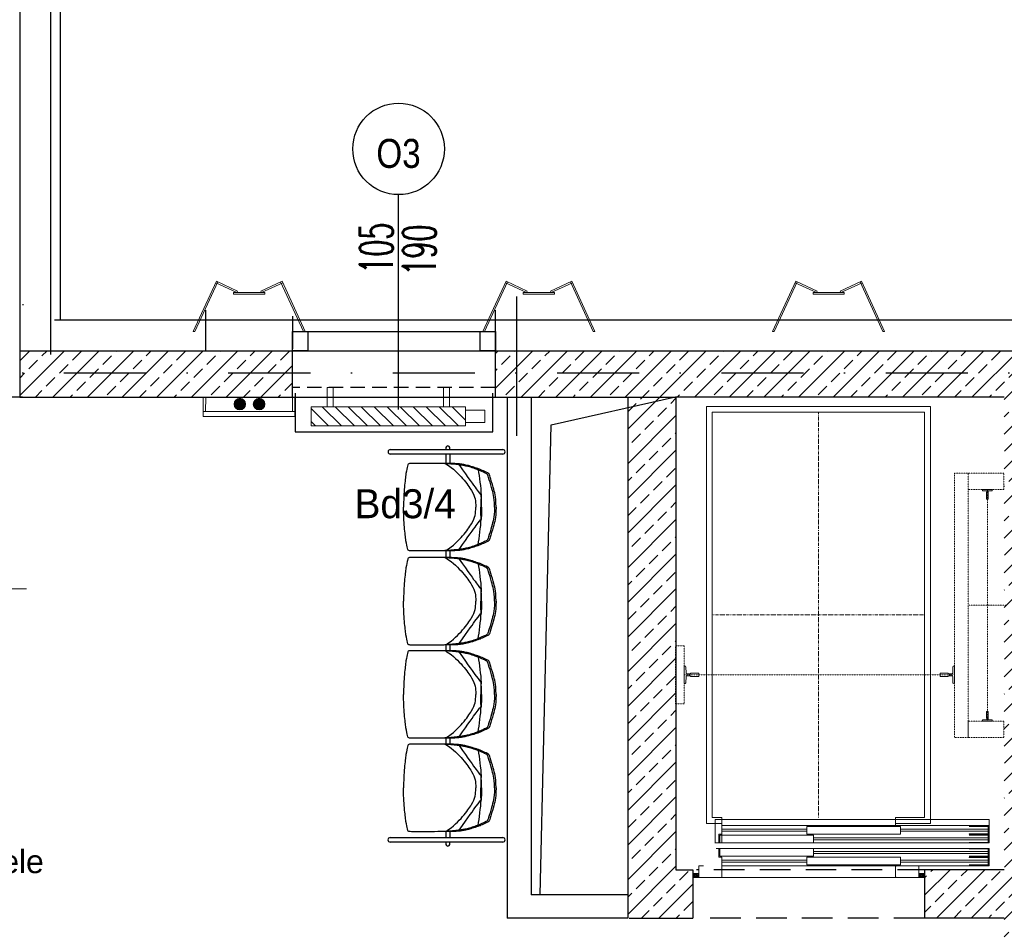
# Model space of a CAD drawing. Header units: millimetres. Extents: x 14495 to 271441, y -21035 to 2232.
# Tile 76 of 227: x 86580 to 87090, y -5878 to -5405. Entities that reach past the tile are written whole.
import ezdxf
from ezdxf.enums import TextEntityAlignment as Align

# ---------------------------------------------------------------- set-up
doc = ezdxf.new("R2010")
doc.units = ezdxf.units.MM
for name, pattern in [('DASHDOT', [1, 0.5, -0.25, 0, -0.25]), ('DASHED', [28.222222, 14.111111, -14.111111]), ('HIDDEN', [0.375, 0.25, -0.125]), ('HIDDEN2', [4.7625, 3.175, -1.5875]), ('HIDDENX2', [0.75, 0.5, -0.25])]:
    doc.linetypes.add(name, pattern=pattern)
for name, color, linetype in [('-- TECH  SYMBOLE', 1, 'Continuous'), ('-- TECH WYPOSAŻENIE', 2, 'Continuous'), ('72_EGR_BASE_PRIMITIVE', 17, 'Continuous'), ('_1_cienkie', 251, 'Continuous'), ('_A_widok', 1, 'Continuous'), ('a-bloki-drzwi', 52, 'Continuous'), ('a-cienka', 8, 'Continuous'), ('A-POW-NR', 1, 'Continuous'), ('A_bloki-drzwi', 1, 'Continuous'), ('A_BLOKI_KÓŁKO', 1, 'Continuous'), ('A_BLOKI_OPIS', 1, 'Continuous'), ('A_grzejniki', 34, 'Continuous'), ('a_HATCH', 9, 'Continuous'), ('A_L przerywana', 251, 'HIDDENX2'), ('A_Lwidok', 1, 'Continuous'), ('A_okładzina HPL', 37, 'Continuous'), ('A_OSIE', 252, 'DASHDOT'), ('A_PROJEKTOWANE', 3, 'Continuous'), ('A_SC_DZIAlOWE', 4, 'Continuous'), ('SH215', 17, 'Continuous')]:
    doc.layers.add(name, color=color, linetype=linetype)
for name, color, linetype, lineweight in [('0-c.o.-grzejniki', 34, 'Continuous', 9), ('A_obudowy G-K', 31, 'Continuous', 0), ('A_Stolarka_drzwi', 1, 'Continuous', 9), ('cienkie', 4, 'Continuous', 9), ('cienkie - TW', 1, 'Continuous', 9), ('grube - TW', 1, 'Continuous', 0), ('linie przerywane -TW', 255, 'HIDDEN', 9), ('osie - TW', 1, 'DASHDOT', 9), ('SAN_Przewody powrotne CO na rzucie', 180, 'Continuous', 40), ('SAN_Przewody zasilające CO na rzucie', 20, 'Continuous', 40), ('wymiary - TW', 255, 'Continuous', 9)]:
    doc.layers.add(name, color=color, linetype=linetype, lineweight=lineweight)
doc.layers.add('A-POW', color=2, linetype='Continuous', plot=False)
doc.styles.add('ARIAL1_2', font='arial.ttf', dxfattribs={"width": 1.2})
doc.styles.add('arialce', font='ARIALN.TTF')
doc.styles.add('cg', font='GOTHIC.TTF')
doc.styles.add('ROMANS', font='romans', dxfattribs={"width": 0.6})
doc.styles.add('switz721ltexbt', font='swissel.ttf')

# ---------------------------------------------------------------- blocks, each defined once
blk = doc.blocks.new('DRZWI Z OSCIEZNICA NIEOKALAJACA 90')
at = {"linetype": 'DASHED'}
for p, q in [((-12, 5), (-12, 99)), ((0, 5), (0, 99))]:
    blk.add_line(p, q, dxfattribs=at)
at = {"ltscale": 0.05}
blk.add_line((-39.5, 52), (25.59, 52), dxfattribs=at)
for points in [[(-12, 99), (-12, 104), (0, 104), (0, 99)], [(93.91, 9.01), (1.43, 9.01), (1.43, 6.01), (93.91, 6.01)], [(-12, 0), (-12, 5), (0, 5), (0, 0)]]:
    blk.add_lwpolyline(points, close=True)
for points in [[(82.48, 9.01), (82.48, 16.01), (68.48, 16.01), (68.48, 14.01), (80.48, 14.01), (80.48, 9.01)], [(82.48, 6.01), (82.48, -0.99), (68.48, -0.99), (68.48, 1.01), (80.48, 1.01), (80.48, 6.01)]]:
    blk.add_lwpolyline(points)
at = {"linetype": 'DASHED'}
blk.add_arc((0, 5), 94, 2.4475, 90, dxfattribs=at)
blk = doc.blocks.new('fghsdx')
at = {"lineweight": 0}
for p, q in [((-37.08, -19.4), (-25.08, 6.6)), ((-36.19, -19.4), (-24.35, 6.26)), ((-14.42, 0.8), (-25.41, 5.87)), ((-14.08, 1.53), (-25.08, 6.6)), ((-2.07, 1.53), (8.92, 6.6)), ((-1.73, 0.8), (9.26, 5.87)), ((20.04, -19.4), (8.2, 6.26)), ((20.92, -19.4), (8.92, 6.6)), ((-16.15, 0.8), (0, 0.8)), ((-16.15, 0.8), (-16.15, 0)), ((-16.15, 0), (0, 0)), ((-14.42, 0.8), (-14.08, 1.53)), ((-1.73, 0.8), (-2.07, 1.53)), ((0, 0.8), (0, 0)), ((-37.08, -19.4), (-36.19, -19.4)), ((20.92, -19.4), (20.04, -19.4))]:
    blk.add_line(p, q, dxfattribs=at)
blk = doc.blocks.new('A$C264B1A23')
at = {"layer": 'cienkie - TW'}
for points in [[(-84.9, 1785), (-88.9, 1785, -0.414214), (-89.4, 1785.5), (-89.4, 1820, 0.414214), (-88.7, 1820.7), (-88.7, 1828.5), (-109.4, 1828.5, -0.414214), (-109.9, 1829, 0), (-109.9, 1834.5, -0.414214), (-109.4, 1835), (-84.9, 1835), (-60.4, 1835, -0.414214), (-59.9, 1834.5, 0), (-59.9, 1829, -0.414214), (-60.4, 1828.5), (-81.2, 1828.5), (-81.2, 1820.7, 0.414214), (-80.4, 1820), (-80.4, 1785.5, -0.414214), (-80.9, 1785), (-84.9, 1785)], [(-1655, 920), (-1655, 830), (-1650.8, 830, 0.390731), (-1646.8, 833.7), (-1645.2, 866.3, -0.390731), (-1641.2, 870), (-1624.4, 870, -0.414506), (-1622.4, 868), (-1622.4, 867), (-1581, 867), (-1580, 868), (-1580, 875), (-1580, 882), (-1581, 883), (-1622.4, 883), (-1622.4, 882, -0.414506), (-1624.4, 880), (-1641.2, 880, -0.390731), (-1645.2, 883.7), (-1646.8, 916.3, 0.390731), (-1650.8, 920), (-1655, 920)], [(-255, 920), (-255, 830), (-259.2, 830, -0.390731), (-263.2, 833.7), (-264.8, 866.3, 0.390731), (-268.8, 870), (-285.6, 870, 0.414506), (-287.6, 868), (-287.6, 867), (-329, 867), (-330, 868), (-330, 875), (-330, 882), (-329, 883), (-287.6, 883), (-287.6, 882, 0.414506), (-285.6, 880), (-268.8, 880, 0.390731), (-264.8, 883.7), (-263.2, 916.3, -0.390731), (-259.2, 920), (-255, 920)], [(-84.9, 685), (-88.9, 685, 0.414214), (-89.4, 684.5), (-89.4, 650, -0.414214), (-88.7, 649.3), (-88.7, 641.5), (-109.4, 641.5, 0.414214), (-109.9, 641, 0), (-109.9, 635.5, 0.414214), (-109.4, 635), (-84.9, 635), (-60.4, 635, 0.414214), (-59.9, 635.5, 0), (-59.9, 641, 0.414214), (-60.4, 641.5), (-81.2, 641.5), (-81.2, 649.3, -0.414214), (-80.4, 650), (-80.4, 684.5, 0.414214), (-80.9, 685), (-84.9, 685)]]:
    blk.add_lwpolyline(points, format="xyb", dxfattribs=at)
at = {"layer": 'linie przerywane -TW', "color": 4}
for points in [[(-185, 550), (-255, 550), (-255, 1920), (-185, 1920)], [(-185, 1920), (0, 1920), (0, 1835), (-185, 1835)], [(-1700, 1025), (-1655, 1025), (-1655, 725), (-1700, 725)], [(-185, 550), (0, 550), (0, 635), (-185, 635)]]:
    blk.add_lwpolyline(points, close=True, dxfattribs=at)
at = {"layer": 'osie - TW'}
for points in [[(-84.9, 1835), (-84.9, 635)], [(-179, 1235), (9.1, 1235)], [(-1655, 875), (-255, 875)]]:
    blk.add_lwpolyline(points, dxfattribs=at)
blk = doc.blocks.new('DRZ_D_900')
at = {"layer": 'cienkie - TW'}
for points in [[(50, 135), (960, 135), (960, 125), (50, 125)], [(-425, 90), (15, 90), (15, 80), (-425, 80)], [(500, 90), (960, 90), (960, 80), (500, 80)]]:
    blk.add_lwpolyline(points, close=True, dxfattribs=at)
for points in [[(855, 150), (955, 150), (955, 110), (855, 110), (855, 111), (954, 111), (954, 149), (855, 149), (855, 150)], [(855, 105), (955, 105), (955, 65), (855, 65), (855, 66), (954, 66), (954, 104), (855, 104), (855, 105)]]:
    blk.add_lwpolyline(points, dxfattribs=at)
at = {"layer": 'grube - TW', "color": 5}
for points in [[(-519.3, 60), (-542, 60, 0.414214), (-545, 57), (-545, 3, 0.414214), (-542, 0), (-428, 0, 0.414214), (-425, 3), (-425, 102, 0.414214), (-428, 105), (-438.5, 105, -0.414214), (-440, 106.5), (-440, 147, 0.414214), (-443, 150), (-455, 150)], [(500, 60), (478, 60, 0.414214), (475, 57), (475, 3, 0.414214), (478, 0), (592, 0, 0.414214), (595, 3), (595, 57, 0.414214), (592, 60), (570, 60)]]:
    blk.add_lwpolyline(points, format="xyb", dxfattribs=at)
at = {"layer": 'grube - TW'}
blk.add_lwpolyline([(-425, 60), (960, 60), (960, 150), (-440, 150)], dxfattribs=at)
for points in [[(-435, 150), (50, 150), (50, 110), (-435, 110)], [(15, 105), (500, 105), (500, 65), (15, 65)], [(-425, 60), (475, 60), (475, 0), (-425, 0)]]:
    blk.add_lwpolyline(points, close=True, dxfattribs=at)
blk = doc.blocks.new('DRZ_G_900')
at = {"layer": 'cienkie - TW'}
for points in [[(50, 0), (1470, 0), (1470, -120), (50, -120)], [(85, -50), (525, -50), (525, -60), (85, -60)], [(1010, -50), (1470, -50), (1470, -60), (1010, -60)], [(560, -95), (1470, -95), (1470, -105), (560, -105)]]:
    blk.add_lwpolyline(points, close=True, dxfattribs=at)
for points in [[(1365, -35), (1465, -35), (1465, -75), (1365, -75), (1365, -74), (1464, -74), (1464, -36), (1365, -36), (1365, -35)], [(85, -80), (85, -120)], [(1365, -80), (1465, -80), (1465, -120), (1365, -120), (1365, -119), (1464, -119), (1464, -81), (1365, -81), (1365, -80)]]:
    blk.add_lwpolyline(points, dxfattribs=at)
at = {"layer": 'grube - TW'}
blk.add_lwpolyline([(1470, -30), (85, -30), (85, -80), (75, -80), (75, -120), (1470, -120), (1470, 0)], dxfattribs=at)
for points in [[(525, -35), (1010, -35), (1010, -75), (525, -75)], [(75, -80), (560, -80), (560, -120), (75, -120)]]:
    blk.add_lwpolyline(points, close=True, dxfattribs=at)
blk = doc.blocks.new('HJTS')
at = {"color": 8}
blk.add_line((0, 0), (0, 111.34), dxfattribs=at)
at = {"layer": 'A_BLOKI_KÓŁKO', "ltscale": 0.04}
blk.add_circle((0, 135.04), 23.7, dxfattribs=at)
at = {"layer": 'A_BLOKI_OPIS', "style": 'ROMANS'}
for tag, height, width, p in [('O', 20.59, 0.5, (-0.05, 135.67)), ('100', 17.16, 0.6, (-11.49, 86.54)), ('200', 17.16, 0.6, (10.76, 86.54))]:
    blk.add_attdef(tag, text='', height=height, rotation=90, dxfattribs=dict(at, width=width)).set_placement(p, align=Align.MIDDLE)
blk = doc.blocks.new('POW')
at = {"const_width": 5}
blk.add_lwpolyline([(125.32, 0), (0, 0)], dxfattribs=at)
at = {"style": 'switz721ltexbt'}
blk.add_attdef('001', (-1.78, 12.35), '', height=41.18, dxfattribs=at)
blk = doc.blocks.new('mjkk')
at = {"layer": '0-c.o.-grzejniki'}
h = blk.add_hatch(dxfattribs=at)
h.set_pattern_fill('ANSI31', color=256, scale=1.5, angle=-90.0161, style=0)
h.set_pattern_definition([(-135.016127, (-172292.014, 132455.0023), (-3.36664804, 3.36854379), [])])
h.paths.add_polyline_path([(-9.98, -80), (-0.01, -80), (0, 0), (-9.98, 0)])
blk.add_lwpolyline([(-9.98, -80), (-9.98, 0), (0, 0), (-0.01, -80)], close=True, dxfattribs=at)
at = {"layer": '0-c.o.-grzejniki', "ltscale": 2}
for points in [[(10.03, -11.37), (10.03, -8.26), (0.02, -8.26), (0.02, -11.37)], [(10.03, -68.63), (10.03, -71.74), (0.02, -71.74), (0.02, -68.63)], [(-1.75, -80), (-1.75, -90), (-8.23, -90), (-8.23, -80)]]:
    blk.add_lwpolyline(points, close=True, dxfattribs=at)
blk = doc.blocks.new('d1039871-077a-4450-9833-af22de1d2fff')
at = {"layer": '72_EGR_BASE_PRIMITIVE', "color": 2, "lineweight": -3, "extrusion": (0, 0, -1)}
for p, q in [((3135.01, -3098.25), (3076.79, -3098.25)), ((3076.79, -3100.63), (3135.01, -3100.63)), ((3135.01, -3299.26), (3076.79, -3299.26)), ((3076.79, -3301.64), (3135.01, -3301.64))]:
    blk.add_line(p, q, dxfattribs=at)
at = {"layer": '72_EGR_BASE_PRIMITIVE', "color": 2, "lineweight": -3, "extrusion": (9.8583e-15, 1.33565e-17, -1)}
for p, q in [((3105.59, -3098.3), (3105.6, -3097.04)), ((3107.59, -3097.04), (3107.59, -3098.25))]:
    blk.add_line(p, q, dxfattribs=at)
at = {"layer": '72_EGR_BASE_PRIMITIVE', "color": 2, "lineweight": -3}
for p, q in [((3105.57, -3103.68), (3105.59, -3102.84)), ((3105.59, -3102.84), (3105.59, -3100.63)), ((3107.59, -3102.84), (3107.59, -3100.63)), ((3107.61, -3103.69), (3107.59, -3102.84)), ((3105.59, -3151.29), (3105.59, -3149)), ((3107.59, -3151.29), (3107.59, -3149)), ((3105.57, -3152.16), (3105.59, -3151.29)), ((3107.61, -3152.17), (3107.59, -3151.29)), ((3105.57, -3200.4), (3105.59, -3199.57)), ((3105.59, -3199.57), (3105.59, -3197.4)), ((3107.59, -3199.57), (3107.59, -3197.4)), ((3107.61, -3200.41), (3107.59, -3199.57)), ((3105.59, -3248.17), (3105.59, -3245.7)), ((3107.59, -3248.17), (3107.59, -3245.7)), ((3105.57, -3249.1), (3105.59, -3248.17)), ((3107.61, -3249.12), (3107.59, -3248.17)), ((3105.57, -3299.24), (3105.59, -3297.92)), ((3105.59, -3297.92), (3105.59, -3294.46)), ((3107.59, -3297.92), (3107.59, -3294.46)), ((3107.61, -3299.25), (3107.59, -3297.92))]:
    blk.add_line(p, q, dxfattribs=at)
at = {"layer": '72_EGR_BASE_PRIMITIVE', "color": 2, "lineweight": -3, "extrusion": (-9.8583e-15, -1.33565e-17, -1)}
for p, q in [((3105.6, -3302.67), (3105.59, -3301.46)), ((3107.59, -3301.41), (3107.59, -3302.67))]:
    blk.add_line(p, q, dxfattribs=at)
at = {"layer": '72_EGR_BASE_PRIMITIVE', "color": 2, "lineweight": -3, "extrusion": (0, 0, -1)}
for centre, start, end in [((-3076.79, -3099.44), 270, 90), ((-3135.01, -3099.44), 90, 270), ((-3076.79, -3300.45), 270, 90), ((-3135.01, -3300.45), 90, 270)]:
    blk.add_arc(centre, 1.19, start, end, dxfattribs=at)
at = {"layer": '72_EGR_BASE_PRIMITIVE', "color": 2, "lineweight": -3, "extrusion": (9.8583e-15, 1.33565e-17, -1)}
blk.add_arc((-3106.59, -3097.19), 1.01, 8.8736, 171.1264, dxfattribs=at)
at = {"layer": '72_EGR_BASE_PRIMITIVE', "color": 2, "lineweight": -3, "extrusion": (-9.8583e-15, -1.33565e-17, -1)}
blk.add_arc((-3106.59, -3302.51), 1.01, 188.8736, 351.1264, dxfattribs=at)
at = {"layer": 'SH215', "color": 2, "lineweight": -3}
for p, q in [((3112.79, -3103.98), (3112.42, -3104.42)), ((3123.12, -3106.72), (3122.32, -3107.01)), ((3123.12, -3145.94), (3122.32, -3145.65)), ((3112.79, -3148.68), (3112.42, -3148.24)), ((3112.79, -3152.41), (3112.42, -3152.85)), ((3123.12, -3155.16), (3122.32, -3155.44)), ((3123.12, -3194.37), (3122.32, -3194.08)), ((3112.79, -3197.11), (3112.42, -3196.67)), ((3112.79, -3200.66), (3112.42, -3201.1)), ((3123.12, -3203.41), (3122.32, -3203.69)), ((3123.12, -3242.62), (3122.32, -3242.33)), ((3112.79, -3245.36), (3112.42, -3244.92)), ((3112.79, -3249.43), (3112.42, -3249.87)), ((3123.12, -3252.17), (3122.32, -3252.46)), ((3123.12, -3291.38), (3122.32, -3291.1)), ((3112.79, -3294.13), (3112.42, -3293.69))]:
    blk.add_line(p, q, dxfattribs=at)
for points, knots in [([(3131.56, -3126.33), (3131.54, -3122.95), (3131.06, -3119.62), (3130.26, -3116.5), (3128.26, -3109.76), (3127.87, -3109.07), (3127.63, -3108.85), (3126.96, -3108.42), (3123.21, -3106.74), (3122.55, -3106.51), (3119.12, -3105.32), (3116.59, -3104.63), (3114.08, -3104.16), (3112.76, -3103.96), (3110.33, -3103.73), (3107.32, -3103.69), (3088.15, -3103.64), (3086.61, -3103.67), (3086.03, -3103.92), (3085.69, -3104.56), (3084.92, -3108.54), (3084.12, -3115.02), (3083.63, -3122.88), (3083.62, -3126.33)], [0, 0, 0, 0, 1, 2, 3, 4, 5, 6, 7, 8, 9, 10, 11, 12, 13, 14, 15, 16, 17, 18, 19, 20, 20.976413, 20.976413, 20.976413, 20.976413]), ([(3130.72, -3126.33), (3130.71, -3123.22), (3130.22, -3119.89), (3129.42, -3116.77), (3127.43, -3110.03), (3127.03, -3109.34), (3126.79, -3109.12), (3126.12, -3108.69), (3122.37, -3107.01), (3121.72, -3106.78), (3118.28, -3105.59), (3115.9, -3105.01), (3113.9, -3104.61), (3112.41, -3104.41), (3109.56, -3104.08), (3106.95, -3103.89), (3102.15, -3103.68)], [0.000543, 0.000543, 0.000543, 0.000543, 1, 2, 3, 4, 5, 6, 7, 8, 9, 10, 11, 12, 13, 13.718223, 13.718223, 13.718223, 13.718223]), ([(3105.52, -3103.84), (3109.46, -3106.28), (3114.82, -3111.85), (3119.39, -3118.19), (3120.9, -3122.03), (3121.07, -3124.67), (3121.07, -3126.1), (3121.07, -3126.18), (3121.07, -3126.25), (3121.07, -3126.33)], [0.009268, 0.009268, 0.009268, 0.009268, 1, 2, 3, 4, 4, 4, 4.05202, 4.05202, 4.05202, 4.05202]), ([(3112.42, -3104.42), (3117.4, -3111.56), (3121.95, -3117.71), (3123.47, -3119.9), (3123.77, -3120.08)], [0, 0, 0, 0, 1, 1.953119, 1.953119, 1.953119, 1.953119]), ([(3123.94, -3126.33), (3123.94, -3126.31), (3123.94, -3126.28), (3123.94, -3126.26), (3123.94, -3122.34), (3123.92, -3120.85), (3123.88, -3120.16), (3123.84, -3120.01), (3123.82, -3119.98), (3123.79, -3119.97), (3123.77, -3119.99), (3123.77, -3120.14), (3123.74, -3122.54), (3123.74, -3126.26), (3123.74, -3126.28), (3123.74, -3126.31), (3123.74, -3126.33)], [-0.006067, -0.006067, -0.006067, -0.006067, 0, 0, 0, 1, 2, 3, 4, 5, 6, 7, 8, 8, 8, 8.006309, 8.006309, 8.006309, 8.006309]), ([(3131.56, -3126.33), (3131.54, -3129.71), (3131.06, -3133.04), (3130.26, -3136.16), (3128.26, -3142.9), (3127.87, -3143.59), (3127.63, -3143.81), (3126.96, -3144.24), (3123.21, -3145.92), (3122.55, -3146.15), (3119.12, -3147.34), (3116.59, -3148.03), (3114.08, -3148.5), (3112.76, -3148.7), (3110.33, -3148.93), (3107.32, -3148.97), (3088.15, -3149.02), (3086.61, -3148.99), (3086.03, -3148.74), (3085.69, -3148.1), (3084.92, -3144.12), (3084.12, -3137.64), (3083.63, -3129.78), (3083.62, -3126.33)], [0, 0, 0, 0, 1, 2, 3, 4, 5, 6, 7, 8, 9, 10, 11, 12, 13, 14, 15, 16, 17, 18, 19, 20, 20.976413, 20.976413, 20.976413, 20.976413]), ([(3130.72, -3126.33), (3130.71, -3129.44), (3130.22, -3132.77), (3129.42, -3135.89), (3127.43, -3142.63), (3127.03, -3143.32), (3126.79, -3143.54), (3126.12, -3143.97), (3122.37, -3145.65), (3121.72, -3145.88), (3118.28, -3147.07), (3115.9, -3147.65), (3113.9, -3148.05), (3112.41, -3148.25), (3109.56, -3148.58), (3106.95, -3148.77), (3102.15, -3148.98)], [0.000543, 0.000543, 0.000543, 0.000543, 1, 2, 3, 4, 5, 6, 7, 8, 9, 10, 11, 12, 13, 13.718223, 13.718223, 13.718223, 13.718223]), ([(3105.52, -3148.82), (3109.46, -3146.38), (3114.82, -3140.81), (3119.39, -3134.47), (3120.9, -3130.63), (3121.07, -3127.99), (3121.07, -3126.56), (3121.07, -3126.48), (3121.07, -3126.41), (3121.07, -3126.33)], [0.009268, 0.009268, 0.009268, 0.009268, 1, 2, 3, 4, 4, 4, 4.05202, 4.05202, 4.05202, 4.05202]), ([(3123.94, -3126.33), (3123.94, -3126.35), (3123.94, -3126.38), (3123.94, -3126.4), (3123.94, -3130.32), (3123.92, -3131.81), (3123.88, -3132.5), (3123.84, -3132.65), (3123.82, -3132.68), (3123.79, -3132.69), (3123.77, -3132.67), (3123.77, -3132.52), (3123.74, -3130.12), (3123.74, -3126.4), (3123.74, -3126.38), (3123.74, -3126.35), (3123.74, -3126.33)], [-0.006067, -0.006067, -0.006067, -0.006067, 0, 0, 0, 1, 2, 3, 4, 5, 6, 7, 8, 8, 8, 8.006309, 8.006309, 8.006309, 8.006309]), ([(3112.42, -3148.24), (3117.4, -3141.1), (3121.95, -3134.95), (3123.47, -3132.76), (3123.77, -3132.58)], [0, 0, 0, 0, 1, 1.953119, 1.953119, 1.953119, 1.953119]), ([(3131.56, -3174.76), (3131.54, -3171.39), (3131.06, -3168.05), (3130.26, -3164.93), (3128.26, -3158.19), (3127.87, -3157.5), (3127.63, -3157.28), (3126.96, -3156.85), (3123.21, -3155.17), (3122.55, -3154.95), (3119.12, -3153.75), (3116.59, -3153.06), (3114.08, -3152.59), (3112.76, -3152.39), (3110.33, -3152.16), (3107.32, -3152.13), (3088.15, -3152.07), (3086.61, -3152.1), (3086.03, -3152.35), (3085.69, -3152.99), (3084.92, -3156.98), (3084.12, -3163.45), (3083.63, -3171.31), (3083.62, -3174.76)], [0, 0, 0, 0, 1, 2, 3, 4, 5, 6, 7, 8, 9, 10, 11, 12, 13, 14, 15, 16, 17, 18, 19, 20, 20.976413, 20.976413, 20.976413, 20.976413]), ([(3130.72, -3174.76), (3130.71, -3171.65), (3130.22, -3168.32), (3129.42, -3165.2), (3127.43, -3158.46), (3127.03, -3157.77), (3126.79, -3157.55), (3126.12, -3157.12), (3122.37, -3155.44), (3121.72, -3155.22), (3118.28, -3154.02), (3115.9, -3153.44), (3113.9, -3153.04), (3112.41, -3152.84), (3109.56, -3152.51), (3106.95, -3152.33), (3102.15, -3152.11)], [0.000543, 0.000543, 0.000543, 0.000543, 1, 2, 3, 4, 5, 6, 7, 8, 9, 10, 11, 12, 13, 13.718223, 13.718223, 13.718223, 13.718223]), ([(3105.52, -3152.27), (3109.46, -3154.72), (3114.82, -3160.28), (3119.39, -3166.63), (3120.9, -3170.47), (3121.07, -3173.1), (3121.07, -3174.54), (3121.07, -3174.61), (3121.07, -3174.69), (3121.07, -3174.76)], [0.009268, 0.009268, 0.009268, 0.009268, 1, 2, 3, 4, 4, 4, 4.05202, 4.05202, 4.05202, 4.05202]), ([(3112.42, -3152.85), (3117.4, -3159.99), (3121.95, -3166.14), (3123.47, -3168.33), (3123.77, -3168.51)], [0, 0, 0, 0, 1, 1.953119, 1.953119, 1.953119, 1.953119]), ([(3123.94, -3174.76), (3123.94, -3174.74), (3123.94, -3174.71), (3123.94, -3174.69), (3123.94, -3170.77), (3123.92, -3169.28), (3123.88, -3168.59), (3123.84, -3168.44), (3123.82, -3168.41), (3123.79, -3168.4), (3123.77, -3168.42), (3123.77, -3168.57), (3123.74, -3170.97), (3123.74, -3174.69), (3123.74, -3174.71), (3123.74, -3174.74), (3123.74, -3174.76)], [-0.006067, -0.006067, -0.006067, -0.006067, 0, 0, 0, 1, 2, 3, 4, 5, 6, 7, 8, 8, 8, 8.006309, 8.006309, 8.006309, 8.006309]), ([(3131.56, -3174.76), (3131.54, -3178.14), (3131.06, -3181.48), (3130.26, -3184.59), (3128.26, -3191.33), (3127.87, -3192.02), (3127.63, -3192.25), (3126.96, -3192.67), (3123.21, -3194.35), (3122.55, -3194.58), (3119.12, -3195.77), (3116.59, -3196.46), (3114.08, -3196.93), (3112.76, -3197.14), (3110.33, -3197.36), (3107.32, -3197.4), (3088.15, -3197.45), (3086.61, -3197.42), (3086.03, -3197.18), (3085.69, -3196.53), (3084.92, -3192.55), (3084.12, -3186.07), (3083.63, -3178.21), (3083.62, -3174.76)], [0, 0, 0, 0, 1, 2, 3, 4, 5, 6, 7, 8, 9, 10, 11, 12, 13, 14, 15, 16, 17, 18, 19, 20, 20.976413, 20.976413, 20.976413, 20.976413]), ([(3130.72, -3174.76), (3130.71, -3177.87), (3130.22, -3181.21), (3129.42, -3184.32), (3127.43, -3191.06), (3127.03, -3191.75), (3126.79, -3191.97), (3126.12, -3192.4), (3122.37, -3194.08), (3121.72, -3194.31), (3118.28, -3195.5), (3115.9, -3196.09), (3113.9, -3196.48), (3112.41, -3196.68), (3109.56, -3197.01), (3106.95, -3197.2), (3102.15, -3197.41)], [0.000543, 0.000543, 0.000543, 0.000543, 1, 2, 3, 4, 5, 6, 7, 8, 9, 10, 11, 12, 13, 13.718223, 13.718223, 13.718223, 13.718223]), ([(3105.52, -3197.25), (3109.46, -3194.81), (3114.82, -3189.25), (3119.39, -3182.9), (3120.9, -3179.06), (3121.07, -3176.42), (3121.07, -3174.99), (3121.07, -3174.91), (3121.07, -3174.84), (3121.07, -3174.76)], [0.009268, 0.009268, 0.009268, 0.009268, 1, 2, 3, 4, 4, 4, 4.05202, 4.05202, 4.05202, 4.05202]), ([(3123.94, -3174.76), (3123.94, -3174.79), (3123.94, -3174.81), (3123.94, -3174.83), (3123.94, -3178.75), (3123.92, -3180.24), (3123.88, -3180.93), (3123.84, -3181.08), (3123.82, -3181.11), (3123.79, -3181.12), (3123.77, -3181.1), (3123.77, -3180.95), (3123.74, -3178.55), (3123.74, -3174.83), (3123.74, -3174.81), (3123.74, -3174.79), (3123.74, -3174.76)], [-0.006067, -0.006067, -0.006067, -0.006067, 0, 0, 0, 1, 2, 3, 4, 5, 6, 7, 8, 8, 8, 8.006309, 8.006309, 8.006309, 8.006309]), ([(3112.42, -3196.67), (3117.4, -3189.53), (3121.95, -3183.39), (3123.47, -3181.19), (3123.77, -3181.02)], [0, 0, 0, 0, 1, 1.953119, 1.953119, 1.953119, 1.953119]), ([(3131.56, -3223.01), (3131.54, -3219.64), (3131.06, -3216.3), (3130.26, -3213.18), (3128.26, -3206.44), (3127.87, -3205.75), (3127.63, -3205.53), (3126.96, -3205.1), (3123.21, -3203.42), (3122.55, -3203.19), (3119.12, -3202), (3116.59, -3201.31), (3114.08, -3200.84), (3112.76, -3200.64), (3110.33, -3200.41), (3107.32, -3200.37), (3088.15, -3200.32), (3086.61, -3200.35), (3086.03, -3200.6), (3085.69, -3201.24), (3084.92, -3205.22), (3084.12, -3211.7), (3083.63, -3219.56), (3083.62, -3223.01)], [0, 0, 0, 0, 1, 2, 3, 4, 5, 6, 7, 8, 9, 10, 11, 12, 13, 14, 15, 16, 17, 18, 19, 20, 20.976413, 20.976413, 20.976413, 20.976413]), ([(3130.72, -3223.01), (3130.71, -3219.9), (3130.22, -3216.57), (3129.42, -3213.45), (3127.43, -3206.71), (3127.03, -3206.02), (3126.79, -3205.8), (3126.12, -3205.37), (3122.37, -3203.69), (3121.72, -3203.47), (3118.28, -3202.27), (3115.9, -3201.69), (3113.9, -3201.29), (3112.41, -3201.09), (3109.56, -3200.76), (3106.95, -3200.57), (3102.15, -3200.36)], [0.000543, 0.000543, 0.000543, 0.000543, 1, 2, 3, 4, 5, 6, 7, 8, 9, 10, 11, 12, 13, 13.718223, 13.718223, 13.718223, 13.718223]), ([(3105.52, -3200.52), (3109.46, -3202.97), (3114.82, -3208.53), (3119.39, -3214.87), (3120.9, -3218.72), (3121.07, -3221.35), (3121.07, -3222.79), (3121.07, -3222.86), (3121.07, -3222.94), (3121.07, -3223.01)], [0.009268, 0.009268, 0.009268, 0.009268, 1, 2, 3, 4, 4, 4, 4.05202, 4.05202, 4.05202, 4.05202]), ([(3112.42, -3201.1), (3117.4, -3208.24), (3121.95, -3214.39), (3123.47, -3216.58), (3123.77, -3216.76)], [0, 0, 0, 0, 1, 1.953119, 1.953119, 1.953119, 1.953119]), ([(3123.94, -3223.01), (3123.94, -3222.99), (3123.94, -3222.96), (3123.94, -3222.94), (3123.94, -3219.02), (3123.92, -3217.53), (3123.88, -3216.84), (3123.84, -3216.69), (3123.82, -3216.66), (3123.79, -3216.65), (3123.77, -3216.67), (3123.77, -3216.82), (3123.74, -3219.22), (3123.74, -3222.94), (3123.74, -3222.96), (3123.74, -3222.99), (3123.74, -3223.01)], [-0.006067, -0.006067, -0.006067, -0.006067, 0, 0, 0, 1, 2, 3, 4, 5, 6, 7, 8, 8, 8, 8.006309, 8.006309, 8.006309, 8.006309]), ([(3131.56, -3223.01), (3131.54, -3226.39), (3131.06, -3229.73), (3130.26, -3232.84), (3128.26, -3239.58), (3127.87, -3240.27), (3127.63, -3240.49), (3126.96, -3240.92), (3123.21, -3242.6), (3122.55, -3242.83), (3119.12, -3244.02), (3116.59, -3244.71), (3114.08, -3245.18), (3112.76, -3245.38), (3110.33, -3245.61), (3107.32, -3245.65), (3088.15, -3245.7), (3086.61, -3245.67), (3086.03, -3245.42), (3085.69, -3244.78), (3084.92, -3240.8), (3084.12, -3234.32), (3083.63, -3226.46), (3083.62, -3223.01)], [0, 0, 0, 0, 1, 2, 3, 4, 5, 6, 7, 8, 9, 10, 11, 12, 13, 14, 15, 16, 17, 18, 19, 20, 20.976413, 20.976413, 20.976413, 20.976413]), ([(3130.72, -3223.01), (3130.71, -3226.12), (3130.22, -3229.46), (3129.42, -3232.57), (3127.43, -3239.31), (3127.03, -3240), (3126.79, -3240.22), (3126.12, -3240.65), (3122.37, -3242.33), (3121.72, -3242.56), (3118.28, -3243.75), (3115.9, -3244.34), (3113.9, -3244.73), (3112.41, -3244.93), (3109.56, -3245.26), (3106.95, -3245.45), (3102.15, -3245.66)], [0.000543, 0.000543, 0.000543, 0.000543, 1, 2, 3, 4, 5, 6, 7, 8, 9, 10, 11, 12, 13, 13.718223, 13.718223, 13.718223, 13.718223]), ([(3105.52, -3245.5), (3109.46, -3243.06), (3114.82, -3237.5), (3119.39, -3231.15), (3120.9, -3227.31), (3121.07, -3224.67), (3121.07, -3223.24), (3121.07, -3223.16), (3121.07, -3223.09), (3121.07, -3223.01)], [0.009268, 0.009268, 0.009268, 0.009268, 1, 2, 3, 4, 4, 4, 4.05202, 4.05202, 4.05202, 4.05202]), ([(3123.94, -3223.01), (3123.94, -3223.04), (3123.94, -3223.06), (3123.94, -3223.08), (3123.94, -3227), (3123.92, -3228.49), (3123.88, -3229.18), (3123.84, -3229.33), (3123.82, -3229.36), (3123.79, -3229.37), (3123.77, -3229.35), (3123.77, -3229.2), (3123.74, -3226.8), (3123.74, -3223.08), (3123.74, -3223.06), (3123.74, -3223.03), (3123.74, -3223.01)], [-0.006067, -0.006067, -0.006067, -0.006067, 0, 0, 0, 1, 2, 3, 4, 5, 6, 7, 8, 8, 8, 8.006309, 8.006309, 8.006309, 8.006309]), ([(3112.42, -3244.92), (3117.4, -3237.78), (3121.95, -3231.63), (3123.47, -3229.44), (3123.77, -3229.26)], [0, 0, 0, 0, 1, 1.953119, 1.953119, 1.953119, 1.953119]), ([(3131.56, -3271.78), (3131.54, -3268.4), (3131.06, -3265.06), (3130.26, -3261.95), (3128.26, -3255.21), (3127.87, -3254.52), (3127.63, -3254.3), (3126.96, -3253.87), (3123.21, -3252.19), (3122.55, -3251.96), (3119.12, -3250.77), (3116.59, -3250.08), (3114.08, -3249.61), (3112.76, -3249.41), (3110.33, -3249.18), (3107.32, -3249.14), (3088.15, -3249.09), (3086.61, -3249.12), (3086.03, -3249.37), (3085.69, -3250.01), (3084.92, -3253.99), (3084.12, -3260.47), (3083.63, -3268.33), (3083.62, -3271.78)], [0, 0, 0, 0, 1, 2, 3, 4, 5, 6, 7, 8, 9, 10, 11, 12, 13, 14, 15, 16, 17, 18, 19, 20, 20.976413, 20.976413, 20.976413, 20.976413]), ([(3130.72, -3271.78), (3130.71, -3268.67), (3130.22, -3265.33), (3129.42, -3262.22), (3127.43, -3255.48), (3127.03, -3254.79), (3126.79, -3254.57), (3126.12, -3254.14), (3122.37, -3252.46), (3121.72, -3252.23), (3118.28, -3251.04), (3115.9, -3250.45), (3113.9, -3250.06), (3112.41, -3249.86), (3109.56, -3249.53), (3106.95, -3249.34), (3102.15, -3249.13)], [0.000543, 0.000543, 0.000543, 0.000543, 1, 2, 3, 4, 5, 6, 7, 8, 9, 10, 11, 12, 13, 13.718223, 13.718223, 13.718223, 13.718223]), ([(3105.52, -3249.29), (3109.46, -3251.73), (3114.82, -3257.29), (3119.39, -3263.64), (3120.9, -3267.48), (3121.07, -3270.12), (3121.07, -3271.55), (3121.07, -3271.63), (3121.07, -3271.7), (3121.07, -3271.78)], [0.009268, 0.009268, 0.009268, 0.009268, 1, 2, 3, 4, 4, 4, 4.05202, 4.05202, 4.05202, 4.05202]), ([(3112.42, -3249.87), (3117.4, -3257.01), (3121.95, -3263.16), (3123.47, -3265.35), (3123.77, -3265.53)], [0, 0, 0, 0, 1, 1.953119, 1.953119, 1.953119, 1.953119]), ([(3123.94, -3271.78), (3123.94, -3271.75), (3123.94, -3271.73), (3123.94, -3271.71), (3123.94, -3267.79), (3123.92, -3266.3), (3123.88, -3265.61), (3123.84, -3265.46), (3123.82, -3265.43), (3123.79, -3265.42), (3123.77, -3265.44), (3123.77, -3265.59), (3123.74, -3267.99), (3123.74, -3271.71), (3123.74, -3271.73), (3123.74, -3271.75), (3123.74, -3271.78)], [-0.006067, -0.006067, -0.006067, -0.006067, 0, 0, 0, 1, 2, 3, 4, 5, 6, 7, 8, 8, 8, 8.006309, 8.006309, 8.006309, 8.006309]), ([(3131.56, -3271.78), (3131.54, -3275.15), (3131.06, -3278.49), (3130.26, -3281.61), (3128.26, -3288.35), (3127.87, -3289.04), (3127.63, -3289.26), (3126.96, -3289.69), (3123.21, -3291.37), (3122.55, -3291.6), (3119.12, -3292.79), (3116.59, -3293.48), (3114.08, -3293.95), (3112.76, -3294.15), (3110.33, -3294.38), (3107.32, -3294.41), (3088.15, -3294.47), (3086.61, -3294.44), (3086.03, -3294.19), (3085.69, -3293.55), (3084.92, -3289.57), (3084.12, -3283.09), (3083.63, -3275.23), (3083.62, -3271.78)], [0, 0, 0, 0, 1, 2, 3, 4, 5, 6, 7, 8, 9, 10, 11, 12, 13, 14, 15, 16, 17, 18, 19, 20, 20.976413, 20.976413, 20.976413, 20.976413]), ([(3130.72, -3271.78), (3130.71, -3274.89), (3130.22, -3278.22), (3129.42, -3281.34), (3127.43, -3288.08), (3127.03, -3288.77), (3126.79, -3288.99), (3126.12, -3289.42), (3122.37, -3291.1), (3121.72, -3291.32), (3118.28, -3292.52), (3115.9, -3293.1), (3113.9, -3293.5), (3112.41, -3293.7), (3109.56, -3294.03), (3106.95, -3294.22), (3102.15, -3294.43)], [0.000543, 0.000543, 0.000543, 0.000543, 1, 2, 3, 4, 5, 6, 7, 8, 9, 10, 11, 12, 13, 13.718223, 13.718223, 13.718223, 13.718223]), ([(3105.52, -3294.27), (3109.46, -3291.82), (3114.82, -3286.26), (3119.39, -3279.92), (3120.9, -3276.07), (3121.07, -3273.44), (3121.07, -3272), (3121.07, -3271.93), (3121.07, -3271.85), (3121.07, -3271.78)], [0.009268, 0.009268, 0.009268, 0.009268, 1, 2, 3, 4, 4, 4, 4.05202, 4.05202, 4.05202, 4.05202]), ([(3123.94, -3271.78), (3123.94, -3271.8), (3123.94, -3271.83), (3123.94, -3271.85), (3123.94, -3275.77), (3123.92, -3277.26), (3123.88, -3277.95), (3123.84, -3278.1), (3123.82, -3278.13), (3123.79, -3278.14), (3123.77, -3278.12), (3123.77, -3277.97), (3123.74, -3275.57), (3123.74, -3271.85), (3123.74, -3271.83), (3123.74, -3271.8), (3123.74, -3271.78)], [-0.006067, -0.006067, -0.006067, -0.006067, 0, 0, 0, 1, 2, 3, 4, 5, 6, 7, 8, 8, 8, 8.006309, 8.006309, 8.006309, 8.006309]), ([(3112.42, -3293.69), (3117.4, -3286.55), (3121.95, -3280.4), (3123.47, -3278.21), (3123.77, -3278.03)], [0, 0, 0, 0, 1, 1.953119, 1.953119, 1.953119, 1.953119])]:
    blk.add_open_spline(points, degree=3, knots=knots, dxfattribs=at)
for points in [[(3122.32, -3107.01), (3122.8, -3110.26), (3123.68, -3116.34), (3123.81, -3119.98)], [(3122.32, -3145.65), (3122.8, -3142.4), (3123.68, -3136.32), (3123.81, -3132.68)], [(3122.32, -3155.44), (3122.8, -3158.69), (3123.68, -3164.77), (3123.81, -3168.41)], [(3122.32, -3194.08), (3122.8, -3190.83), (3123.68, -3184.75), (3123.81, -3181.12)], [(3122.32, -3203.69), (3122.8, -3206.94), (3123.68, -3213.02), (3123.81, -3216.66)], [(3122.32, -3242.33), (3122.8, -3239.08), (3123.68, -3233), (3123.81, -3229.37)], [(3122.32, -3252.46), (3122.8, -3255.71), (3123.68, -3261.79), (3123.81, -3265.42)], [(3122.32, -3291.1), (3122.8, -3287.85), (3123.68, -3281.77), (3123.81, -3278.13)]]:
    blk.add_open_spline(points, degree=3, dxfattribs=at)

msp = doc.modelspace()

# ---------------------------------------------------------------- hatches: boundary and pattern name
at = {"layer": 'a_HATCH', "linetype": 'Continuous', "lineweight": 13}
h = msp.add_hatch(dxfattribs=at)
h.set_pattern_fill('ANSI33', color=256, scale=2, style=0)
h.set_pattern_definition([(45, (-1764.909, -1664.088), (-8.9802561, 8.9802561), []), (45, (-1755.928, -1664.088), (-8.9802561, 8.9802561), [6.35, -3.175])])
h.paths.add_polyline_path([(86699.79, -5588.36), (86580.29, -5588.37), (86580.29, -5600.87), (86581.72, -5600.87), (86601.65, -5600.87), (86675.27, -5600.87), (86676.61, -5600.87), (86676.65, -5600.87), (86699.79, -5600.87)])
h.paths.add_polyline_path([(86699.79, -5576.87), (86676.65, -5576.87), (86596.29, -5576.87), (86580.29, -5576.87), (86580.29, -5588.37), (86699.79, -5588.36)])
h.paths.add_polyline_path([(86699.79, -5600.87), (86721.58, -5600.87), (86721.58, -5595.87), (86721.58, -5588.36), (86699.79, -5588.36)])
h.paths.add_polyline_path([(86699.79, -5588.36), (86721.58, -5588.36), (86721.58, -5576.87), (86699.79, -5576.87)])
h.paths.add_polyline_path([(86599.44, -5649.24), (86599.44, -5598.91), (86626.67, -5598.91), (86626.67, -5649.24)], flags=9)
h = msp.add_hatch(dxfattribs=at)
h.set_pattern_fill('ANSI33', color=256, scale=2, style=0)
h.set_pattern_definition([(45, (-5707.225, 221.718), (-8.9802561, 8.9802561), []), (45, (-5698.245, 221.718), (-8.9802561, 8.9802561), [6.35, -3.175])])
h.paths.add_polyline_path([(86826.65, -5600.87), (86895.12, -5600.87), (86895.12, -5870.74), (86928.87, -5870.74), (86928.87, -5845.74), (86920.12, -5845.74), (86920.12, -5600.74), (87090.12, -5600.74), (87090.12, -5845.74), (87048.87, -5845.74), (87048.87, -5870.74), (87090.12, -5870.74), (87090.12, -6065.74), (87115.12, -6065.74), (87115.12, -5600.87), (87171.65, -5600.87), (87171.58, -5576.87), (86826.65, -5576.87)])
at = {"layer": 'cienkie'}
h = msp.add_hatch(dxfattribs=at)
h.set_pattern_fill('ANSI37', color=256, scale=0.2)
h.set_pattern_definition([(45, (86984.8638, -5847.3688), (-0.449013, 0.449013), []), (135, (86984.8638, -5847.3688), (-0.449013, -0.449013), [])])
h.paths.add_polyline_path([(86928.87, -5849.74), (86931.87, -5849.74), (86931.87, -5847.74), (86928.87, -5847.74)])
h = msp.add_hatch(dxfattribs=at)
h.set_pattern_fill('ANSI37', color=256, scale=0.2)
h.set_pattern_definition([(45, (87101.8638, -5847.3688), (-0.449013, 0.449013), []), (135, (87101.8638, -5847.3688), (-0.449013, -0.449013), [])])
h.paths.add_polyline_path([(87045.87, -5849.74), (87048.87, -5849.74), (87048.87, -5847.74), (87045.87, -5847.74)])
at = {"layer": 'SAN_Przewody powrotne CO na rzucie', "lineweight": 13}
msp.add_hatch(color=256, dxfattribs=at).paths.add_polyline_path([(86691.27, -5604.51, 1), (86697.27, -5604.51, 1)])
at = {"layer": 'SAN_Przewody zasilające CO na rzucie', "lineweight": 13}
msp.add_hatch(color=256, dxfattribs=at).paths.add_polyline_path([(86701.27, -5604.51, 1), (86707.27, -5604.51, 1)])

# ---------------------------------------------------------------- linework, layer by layer
at = {"layer": '_1_cienkie'}
for p, q in [((86596.29, -5260.37), (86596.29, -5578.87)), ((86837.79, -5620.87), (86837.79, -5548.84)), ((86676.65, -5575.87), (86676.65, -5555.87)), ((86676.65, -5575.87), (86676.65, -5555.87)), ((86826.65, -5575.87), (86826.65, -5555.87)), ((86676.65, -5575.87), (86676.65, -5558.87)), ((86676.65, -5575.87), (86676.65, -5558.87)), ((86676.65, -5576.87), (86676.65, -5558.87)), ((86721.65, -5575.87), (86721.65, -5558.87)), ((86826.65, -5576.87), (86826.65, -5558.87)), ((86855.53, -5615.25), (86919.87, -5600.74)), ((86849.87, -5858.74), (86855.53, -5615.25))]:
    msp.add_line(p, q, dxfattribs=at)
at = {"layer": '_A_widok'}
for p, q in [((86721.65, -5560.87), (86826.65, -5560.87)), ((86721.58, -5600.87), (86826.65, -5600.87)), ((86721.58, -5600.87), (86826.65, -5600.87)), ((86721.58, -5600.87), (86826.65, -5600.87))]:
    msp.add_line(p, q, dxfattribs=at)
at = {"layer": '_A_widok', "linetype": 'HIDDEN2', "ltscale": 5}
for p, q in [((87050.77, -5845.74), (86930.77, -5845.74)), ((87048.87, -5870.74), (86930.77, -5870.74))]:
    msp.add_line(p, q, dxfattribs=at)
at = {"layer": 'a-cienka'}
for p, q in [((86581.72, -5552.87), (86582.29, -5552.87)), ((86581.72, -5552.87), (86582.29, -5552.87)), ((86598.29, -5560.87), (87171.65, -5560.87)), ((86598.29, -5560.87), (87171.65, -5560.87)), ((86676.65, -5560.87), (86721.65, -5560.87))]:
    msp.add_line(p, q, dxfattribs=at)
at = {"layer": 'A_bloki-drzwi'}
for p, q in [((86721.58, -5566.87), (86826.58, -5566.87)), ((86721.58, -5576.87), (86826.58, -5576.87))]:
    msp.add_line(p, q, dxfattribs=at)
for points in [[(86721.58, -5566.87), (86729.44, -5566.87), (86729.44, -5576.87), (86721.58, -5576.87)], [(86818.71, -5566.87), (86826.58, -5566.87), (86826.58, -5576.87), (86818.71, -5576.87)]]:
    msp.add_lwpolyline(points, close=True, dxfattribs=at)
at = {"layer": 'A_L przerywana', "ltscale": 15}
msp.add_line((86826.58, -5595.87), (86721.58, -5595.87), dxfattribs=at)
at = {"layer": 'A_Lwidok'}
msp.add_lwpolyline([(86722.86, -5598.87), (86722.86, -5618.87), (86825.36, -5618.87), (86825.36, -5598.87)], dxfattribs=at)
at = {"layer": 'A_obudowy G-K', "linetype": 'Continuous', "lineweight": 5}
for p, q in [((86675.27, -5610.87), (86675.27, -5600.87)), ((86676.59, -5608.37), (86676.61, -5600.87)), ((86721.59, -5608.37), (86721.58, -5600.87)), ((86722.77, -5610.87), (86722.77, -5600.87))]:
    msp.add_line(p, q, dxfattribs=at)
at = {"layer": 'A_obudowy G-K', "lineweight": 5}
for points in [[(86722.84, -5608.37), (86675.34, -5608.37)], [(86722.84, -5610.87), (86675.34, -5610.87)]]:
    msp.add_lwpolyline(points, dxfattribs=at)
at = {"layer": 'A_okładzina HPL', "lineweight": 30}
msp.add_lwpolyline([(86601.29, -5260.37), (86601.29, -5560.87)], dxfattribs=at)
at = {"layer": 'A_OSIE', "ltscale": 85}
msp.add_line((86347.92, -5588.38), (88144.89, -5588.22), dxfattribs=at)
at = {"layer": 'A_PROJEKTOWANE'}
for p, q in [((86580.29, -5274.37), (86580.29, -5600.87)), ((86580.29, -5576.87), (87171.58, -5576.87)), ((86676.65, -5576.87), (86721.65, -5576.87)), ((86676.65, -5576.87), (86721.58, -5576.87)), ((86676.65, -5576.87), (86721.58, -5576.87)), ((86721.58, -5600.87), (86721.58, -5575.87)), ((86721.58, -5600.87), (86721.58, -5575.87)), ((86826.65, -5600.87), (86826.65, -5575.87)), ((86826.65, -5600.87), (86826.65, -5575.87)), ((86826.65, -5600.87), (86826.65, -5575.87)), ((86826.65, -5589.87), (86826.65, -5575.87)), ((86826.65, -5576.87), (86871.58, -5576.87)), ((86826.65, -5600.87), (86826.65, -5576.87)), ((86826.65, -5589.87), (86826.65, -5576.87)), ((86581.72, -5600.87), (86568.29, -5600.87)), ((86580.29, -5600.87), (86676.65, -5600.87)), ((86580.29, -5600.87), (86601.65, -5600.87)), ((86581.72, -5600.87), (86919.79, -5600.87)), ((86676.65, -5600.87), (86721.58, -5600.87)), ((86676.65, -5600.87), (86721.58, -5600.87)), ((86676.65, -5600.87), (86721.58, -5600.87)), ((86826.65, -5600.87), (86849.79, -5600.87)), ((86895.12, -5600.74), (86895.12, -5870.74)), ((86919.87, -5600.74), (87090.12, -5600.74)), ((86920.12, -5600.74), (86920.12, -5845.74)), ((86920.12, -5845.74), (86928.87, -5845.74)), ((86928.87, -5845.74), (86928.87, -5870.74)), ((87048.87, -5845.74), (87048.87, -5870.74)), ((87090.12, -5845.74), (87048.87, -5845.74)), ((86895.87, -5870.74), (86928.87, -5870.74)), ((87090.12, -5870.74), (87048.87, -5870.74))]:
    msp.add_line(p, q, dxfattribs=at)
at = {"layer": 'A_SC_DZIAlOWE'}
for p, q in [((86832.62, -5600.87), (86832.62, -5870.74)), ((86845.12, -5600.87), (86845.12, -5858.74)), ((86895.12, -5858.74), (86845.12, -5858.74)), ((86895.12, -5870.74), (86832.62, -5870.74))]:
    msp.add_line(p, q, dxfattribs=at)
at = {"layer": 'cienkie - TW', "ltscale": 50}
msp.add_lwpolyline([(86943.87, -5821.74), (86935.87, -5821.74), (86935.87, -5605.74), (87051.87, -5605.74), (87051.87, -5821.74), (87033.87, -5821.74)], dxfattribs=at)
at = {"layer": 'cienkie - TW'}
for points in [[(86928.87, -5849.74), (86931.87, -5849.74), (86931.87, -5847.74), (86928.87, -5847.74)], [(87045.87, -5849.74), (87048.87, -5849.74), (87048.87, -5847.74), (87045.87, -5847.74)]]:
    msp.add_lwpolyline(points, close=True, dxfattribs=at)
at = {"layer": 'grube - TW'}
for points in [[(86940.22, -5831.74), (86942.37, -5831.74), (86942.37, -5827.24), (86943.87, -5827.24), (86943.87, -5818.74), (86938.87, -5818.74), (86938.87, -5608.74), (87048.87, -5608.74), (87048.87, -5818.74), (87033.87, -5818.74), (87033.87, -5822.74), (87036.02, -5822.74)], [(86943.87, -5822.74), (87033.87, -5822.74)]]:
    msp.add_lwpolyline(points, dxfattribs=at)
at = {"layer": 'osie - TW'}
for p, q in [((86993.87, -5818.74), (86993.87, -5608.74)), ((87048.87, -5713.74), (86938.87, -5713.74))]:
    msp.add_line(p, q, dxfattribs=at)
at = {"layer": 'SAN_Przewody powrotne CO na rzucie', "lineweight": 13}
msp.add_circle((86694.27, -5604.51), 3, dxfattribs=at)
at = {"layer": 'SAN_Przewody zasilające CO na rzucie', "lineweight": 13}
msp.add_circle((86704.27, -5604.51), 3, dxfattribs=at)

# ---------------------------------------------------------------- block references
at = {"layer": '-- TECH WYPOSAŻENIE', "xscale": -1, "rotation": 179.9969440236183}
msp.add_blockref('d1039871-077a-4450-9833-af22de1d2fff', (83695.23, -8929.51), dxfattribs=at)
at = {"xscale": 0.1, "yscale": 0.1, "zscale": 0.1}
for name, p in [('DRZ_G_900', (86935.37, -5819.74)), ('DRZ_D_900', (86986.37, -5849.74))]:
    msp.add_blockref(name, p, dxfattribs=at)
at = {"layer": 'a-bloki-drzwi'}
ref = msp.add_blockref('HJTS', (86776.48, -5607.35), dxfattribs=at)
ref.add_attrib('O', 'O3', dxfattribs={"layer": 'A_BLOKI_OPIS', "extrusion": (0, 0, -1), "height": 15, "style": 'arialce', "text_generation_flag": 2}).set_placement((-86776.44, -5474.63), align=Align.MIDDLE)
ref.add_attrib('100', '105', dxfattribs={"layer": 'A_BLOKI_OPIS', "extrusion": (0, 0, -1), "height": 17.16, "rotation": 90, "style": 'ROMANS', "text_generation_flag": 4, "width": 0.6}).set_placement((-86764.99, -5523.75), align=Align.MIDDLE)
ref.add_attrib('200', '190', dxfattribs={"layer": 'A_BLOKI_OPIS', "extrusion": (0, 0, -1), "height": 17.16, "rotation": 90, "style": 'ROMANS', "text_generation_flag": 4, "width": 0.6}).set_placement((-86787.25, -5524.73), align=Align.MIDDLE)
at = {"layer": 'A-POW-NR'}
ref = msp.add_blockref('POW', (86441.99, -5850.69), dxfattribs=dict(at, xscale=0.6, yscale=0.6, zscale=0.6))
ref.add_attrib('88,88', '2.9', dxfattribs={"layer": 'A-POW', "height": 8, "style": 'ARIAL1_2', "width": 1.2}).set_placement((86470.21, -5869.54), align=Align.RIGHT)
ref.add_attrib('POKOJ', 'Pom. ele', (86527.66, -5847.48), dxfattribs={"layer": 'A-POW', "height": 12, "style": 'arialce', "width": 1.2})
ref.add_attrib('001', '321', (86441.99, -5846.17), dxfattribs={"layer": '0', "height": 24.71, "style": 'switz721ltexbt', "width": 0.7})
at = {"layer": 'A_grzejniki', "linetype": 'Continuous', "lineweight": 13, "rotation": 90}
msp.add_blockref('mjkk', (86731.16, -5605.87), dxfattribs=at)
at = {"layer": 'A_okładzina HPL', "lineweight": 0}
for p in [(86707.22, -5547.47), (86857.22, -5547.47), (87007.22, -5547.47)]:
    msp.add_blockref('fghsdx', p, dxfattribs=at)
at = {"layer": 'A_Stolarka_drzwi', "xscale": -1}
msp.add_blockref('DRZWI Z OSCIEZNICA NIEOKALAJACA 90', (86544.29, -5752.27), dxfattribs=at)
at = {"layer": 'wymiary - TW', "xscale": 0.1, "yscale": 0.1, "zscale": 0.1}
msp.add_blockref('A$C264B1A23', (87089.87, -5832.24), dxfattribs=at)

# ---------------------------------------------------------------- texts
at = {"layer": '-- TECH  SYMBOLE', "color": 1, "style": 'cg'}
msp.add_text('Bd3/4', height=15, dxfattribs=at).set_placement((86753.69, -5663.62))

doc.saveas('drawing.dxf')
